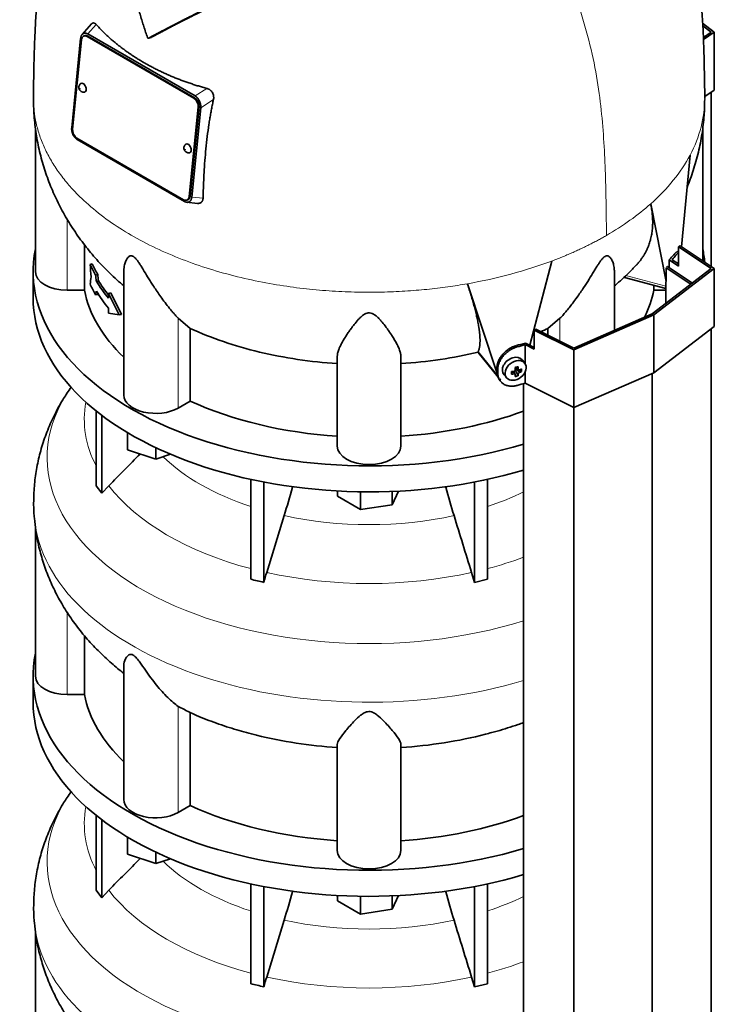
# Model space of a CAD drawing. Header units: millimetres. Extents: x 446 to 1338, y -1671 to 1539.
# Tile 8 of 25: x 1040 to 1335, y -1072 to -654. Entities that reach past the tile are written whole.
import ezdxf

# ---------------------------------------------------------------- set-up
doc = ezdxf.new("R2010")
doc.units = ezdxf.units.MM
for name, color, linetype in [('M5X8_UNI7687', 7, 'Continuous'), ('MID_344-3', 7, 'Continuous'), ('VSI344-454_TERMI', 7, 'Continuous'), ('VSI344-454_TESTA', 7, 'Continuous'), ('VSI344_DIFFUSORE', 7, 'Continuous')]:
    doc.layers.add(name, color=color, linetype=linetype)

# ---------------------------------------------------------------- blocks, each defined once
blk = doc.blocks.new('SE4')
at = {"layer": 'M5X8_UNI7687', "color": 7, "linetype": 'Continuous', "lineweight": 35}
for p, q in [((1254.47, -799.86), (1253.47, -798.51)), ((1245.7, -804.79), (1246.81, -806.05)), ((1248.88, -804.53), (1249.23, -803.34)), ((1250.4, -804.52), (1249.71, -803.26)), ((1250.67, -801.57), (1251.83, -802.58)), ((1251.62, -805.13), (1250.71, -803.16)), ((1250.74, -801.64), (1250.74, -802.52)), ((1253.11, -803.39), (1251.16, -802.63))]:
    blk.add_line(p, q, dxfattribs=at)
at = {"layer": 'M5X8_UNI7687', "color": 4, "linetype": 'Continuous', "lineweight": 9}
for p, q in [((1249.98, -804.37), (1249.4, -803.32)), ((1251.72, -804.31), (1250.71, -803.16)), ((1250.79, -801.54), (1251.72, -802.34)), ((1251.16, -802.63), (1252.17, -803.78))]:
    blk.add_line(p, q, dxfattribs=at)
at = {"layer": 'M5X8_UNI7687', "color": 7, "linetype": 'Continuous', "lineweight": 35}
for centre, major_axis, ratio, start_param, end_param in [((1319.41, -761.21), (1.3, 4.83), 0.345066, 0.560828, 0.777666), ((1249.51, -801.56), (3.89, 3.14), 0.739997, 0, 3.172175), ((1247.83, -801.97), (8.97, 2.29), 0.035701, -1.293098, -1.143406), ((1246.76, -798.36), (3.16, -9.49), 0.408248, 1.007206, 1.121766), ((1249.51, -801.56), (3.89, 3.14), 0.739997, 6.252603, 6.283185), ((1250.6, -798.72), (-1.01, -9.2), 0.152739, -1.021742, -0.87205), ((1246.9, -798.45), (9.99, 0.43), 0.510658, -1.393505, -1.278945), ((1246.9, -798.2), (9.99, -0.48), 0.639648, -1.340934, -1.226375), ((1247.04, -798.29), (2.06, -9.79), 0.279258, 1.046834, 1.161394), ((1247.04, -798.29), (2.06, -9.79), 0.279258, 0.690017, 0.804576), ((1247.83, -796.97), (7.61, -5.28), 0.901051, 5.557555, 5.707247), ((1250.97, -802.81), (0.391, 0.312), 0.744948, 1.56038, 2.087178), ((1251.17, -803.04), (-0.449, 0.845), 0.482969, 0.934611, 1.452812), ((1251.17, -803.04), (-0.837, 0.408), 0.40333, 4.914112, 5.432313), ((1246.76, -798.36), (3.16, -9.49), 0.408248, 0.650389, 0.764948), ((1246.9, -798.45), (9.99, 0.43), 0.510658, -1.036687, -0.922127), ((1246.9, -798.2), (9.99, -0.48), 0.639648, -0.984117, -0.869557), ((1245.05, -800.22), (6.65, -6.44), 0.71261, 0.529363, 0.679055)]:
    blk.add_ellipse(centre, major_axis=major_axis, ratio=ratio, start_param=start_param, end_param=end_param, dxfattribs=at)
blk.add_ellipse((1250.57, -802.87), major_axis=(-3.84, -3.1), ratio=0.739997, dxfattribs=at)
for points in [[(1249.98, -803.21), (1250, -803.21), (1250.03, -803.2), (1250.08, -803.18), (1250.12, -803.17), (1250.16, -803.14), (1250.2, -803.12), (1250.24, -803.09), (1250.28, -803.06), (1250.31, -803.02), (1250.34, -802.98), (1250.37, -802.94), (1250.39, -802.9), (1250.41, -802.86), (1250.42, -802.82), (1250.43, -802.77), (1250.44, -802.73), (1250.44, -802.7), (1250.43, -802.68)], [(1250.43, -804.66), (1250.44, -804.64), (1250.44, -804.62), (1250.43, -804.58), (1250.42, -804.55), (1250.41, -804.52), (1250.39, -804.49), (1250.37, -804.47), (1250.34, -804.44), (1250.31, -804.42), (1250.28, -804.4), (1250.24, -804.39), (1250.2, -804.37), (1250.16, -804.37), (1250.12, -804.36), (1250.08, -804.36), (1250.03, -804.36), (1250, -804.37), (1249.98, -804.37)], [(1251.72, -802.34), (1251.72, -802.35), (1251.73, -802.38), (1251.74, -802.42), (1251.75, -802.46), (1251.76, -802.49), (1251.78, -802.52), (1251.81, -802.55), (1251.84, -802.58), (1251.87, -802.6), (1251.9, -802.62), (1251.94, -802.63), (1251.97, -802.64), (1252.01, -802.65), (1252.05, -802.65), (1252.09, -802.64), (1252.13, -802.64), (1252.16, -802.63), (1252.17, -802.62)], [(1252.17, -803.78), (1252.16, -803.79), (1252.13, -803.8), (1252.09, -803.82), (1252.05, -803.84), (1252.01, -803.87), (1251.97, -803.9), (1251.94, -803.93), (1251.9, -803.96), (1251.87, -804), (1251.84, -804.04), (1251.81, -804.08), (1251.78, -804.12), (1251.76, -804.16), (1251.75, -804.19), (1251.74, -804.23), (1251.73, -804.27), (1251.72, -804.3), (1251.72, -804.31)]]:
    blk.add_open_spline(points, degree=3, dxfattribs=at)
at = {"layer": 'MID_344-3', "color": 7, "linetype": 'Continuous', "lineweight": 35}
for p, q in [((1333.57, -758.86), (1333.57, -684.88)), ((1324.97, -766.33), (1314.42, -759.33)), ((1314.63, -759.1), (1315.07, -758.88)), ((1315.07, -758.88), (1325.58, -765.86)), ((1314.31, -765.26), (1314.31, -774.49)), ((1333.57, -1324.75), (1333.57, -785.19)), ((1308.51, -1343.96), (1308.51, -804.16)), ((1253.97, -808.47), (1253.97, -1348.35)), ((1275.25, -1358.42), (1275.25, -818.63))]:
    blk.add_line(p, q, dxfattribs=at)
at = {"layer": 'VSI344-454_TERMI', "color": 7, "linetype": 'Continuous', "lineweight": 35}
for p, q in [((1329.91, -655.73), (1334.86, -659.53)), ((1333.57, -659.5), (1329.96, -656.74)), ((1330.22, -661.73), (1333.57, -659.5)), ((1334.86, -659.53), (1330.25, -662.59)), ((1334.86, -659.53), (1334.86, -684.02)), ((1334.86, -684.02), (1330.79, -686.72)), ((1319.62, -750.47), (1320.33, -750.06)), ((1333.57, -759.74), (1319.62, -750.47)), ((1319.62, -750.47), (1319.62, -758.64)), ((1320.33, -750.06), (1334.86, -759.71)), ((1315.73, -756.05), (1319.62, -758.64)), ((1315.73, -759.31), (1315.73, -756.05)), ((1316.93, -755.97), (1319.62, -757.76)), ((1308.51, -778.94), (1333.57, -759.74)), ((1334.86, -759.71), (1309.23, -779.35)), ((1334.86, -759.71), (1334.86, -784.21)), ((1309.23, -779.35), (1275.21, -794.15)), ((1275.25, -793.41), (1308.51, -778.94)), ((1309.23, -779.35), (1309.23, -803.85)), ((1334.86, -784.21), (1309.23, -803.85)), ((1258.49, -785.76), (1259.2, -785.35)), ((1275.21, -794.15), (1258.49, -785.76)), ((1258.49, -785.76), (1258.49, -793.93)), ((1259.2, -785.35), (1275.25, -793.41)), ((1254.58, -800.01), (1254.58, -791.96)), ((1254.58, -791.96), (1258.49, -793.93)), ((1254.72, -791.27), (1258.49, -793.16)), ((1275.21, -794.15), (1275.21, -818.65)), ((1242.66, -803.48), (1242.66, -801.84)), ((1243.04, -804.01), (1243.04, -802.38)), ((1254.58, -808.29), (1254.58, -803.57)), ((1309.23, -803.85), (1275.21, -818.65)), ((1243.64, -806.7), (1244.02, -807.24)), ((1275.21, -818.65), (1254.58, -808.29))]:
    blk.add_line(p, q, dxfattribs=at)
at = {"layer": 'VSI344-454_TERMI', "color": 4, "linetype": 'Continuous', "lineweight": 9}
for p, q in [((1318.58, -754.05), (1317.65, -753.84)), ((1250.89, -792.38), (1251.27, -792.92)), ((1242.66, -801.84), (1243.04, -802.38)), ((1243.04, -804.01), (1242.66, -803.48))]:
    blk.add_line(p, q, dxfattribs=at)
at = {"layer": 'VSI344-454_TERMI', "color": 7, "linetype": 'Continuous', "lineweight": 35}
for centre, major_axis, start_param, end_param in [((1188.45, -717.78), (143.5, 0), -0.480069, -0.450192), ((1188.45, -717.78), (144.5, 0), -0.475352, -0.449757), ((1188.45, -717.78), (143.5, 0), -1.120604, -1.090727), ((1188.45, -717.78), (144.5, 0), -1.121039, -1.095444), ((1188.45, -734.11), (144.5, 0), -1.121039, -1.095444)]:
    blk.add_ellipse(centre, major_axis=major_axis, ratio=0.57735, start_param=start_param, end_param=end_param, dxfattribs=at)
for points, knots in [([(1317.65, -753.84), (1317.69, -753.78), (1317.78, -753.68), (1317.9, -753.54), (1318.03, -753.41), (1318.16, -753.28), (1318.28, -753.17), (1318.4, -753.06), (1318.52, -752.96), (1318.64, -752.87), (1318.76, -752.79), (1318.88, -752.71), (1319, -752.65), (1319.19, -752.55), (1319.44, -752.47), (1319.71, -752.44), (1319.87, -752.46), (1319.94, -752.48)], [0, 0, 0, 0, 0.0210181, 0.0419347, 0.0627717, 0.0835515, 0.1042965, 0.1250293, 0.1457726, 0.1665489, 0.1873807, 0.2082903, 0.2292998, 0.2504308, 0.312491, 0.3747066, 0.4161494, 0.4161494, 0.4161494, 0.4161494]), ([(1319.65, -753.04), (1319.62, -753.05), (1319.52, -753.13), (1319.33, -753.27), (1319.08, -753.5), (1318.83, -753.76), (1318.66, -753.95), (1318.58, -754.05)], [0.8203443, 0.8203443, 0.8203443, 0.8203443, 0.8334714, 0.8749845, 0.9164568, 0.9580689, 1, 1, 1, 1]), ([(1242.66, -801.84), (1242.66, -801.76), (1242.66, -801.6), (1242.68, -801.36), (1242.7, -801.11), (1242.73, -800.86), (1242.77, -800.62), (1242.82, -800.37), (1242.88, -800.12), (1242.94, -799.88), (1243.02, -799.63), (1243.1, -799.38), (1243.19, -799.13), (1243.36, -798.71), (1243.63, -798.14), (1244.05, -797.42), (1244.54, -796.72), (1245.09, -796.05), (1245.69, -795.41), (1246.34, -794.82), (1247.03, -794.27), (1247.68, -793.83), (1248.27, -793.48), (1248.78, -793.2), (1249.3, -792.95), (1249.83, -792.73), (1250.36, -792.54), (1250.71, -792.43), (1250.89, -792.38)], [0, 0, 0, 0, 0.020997, 0.041893, 0.062713, 0.083477, 0.104209, 0.124931, 0.145666, 0.166436, 0.187265, 0.208173, 0.229184, 0.250319, 0.312379, 0.374611, 0.437429, 0.499972, 0.562502, 0.625327, 0.687534, 0.749602, 0.791735, 0.833469, 0.874983, 0.916456, 0.958068, 1, 1, 1, 1]), ([(1251.27, -792.92), (1251.18, -792.94), (1251, -792.99), (1250.73, -793.08), (1250.47, -793.17), (1250.2, -793.27), (1249.94, -793.38), (1249.68, -793.49), (1249.42, -793.61), (1249.16, -793.74), (1248.9, -793.87), (1248.65, -794.01), (1248.39, -794.16), (1247.98, -794.42), (1247.41, -794.81), (1246.72, -795.35), (1246.07, -795.95), (1245.46, -796.59), (1244.92, -797.26), (1244.43, -797.96), (1244.01, -798.68), (1243.7, -799.33), (1243.48, -799.91), (1243.32, -800.41), (1243.19, -800.91), (1243.1, -801.4), (1243.05, -801.89), (1243.04, -802.21), (1243.04, -802.38)], [0, 0, 0, 0, 0.021018, 0.041934, 0.062771, 0.08355, 0.104295, 0.125028, 0.145771, 0.166547, 0.187379, 0.208288, 0.229298, 0.250429, 0.312489, 0.374705, 0.437522, 0.500061, 0.562591, 0.625422, 0.687637, 0.749714, 0.79185, 0.833578, 0.875077, 0.916526, 0.958107, 1, 1, 1, 1]), ([(1243.64, -806.7), (1243.51, -806.52), (1243.32, -806.21), (1243.1, -805.74), (1242.94, -805.31), (1242.82, -804.87), (1242.73, -804.42), (1242.67, -803.96), (1242.67, -803.64), (1242.66, -803.48)], [0.6886177, 0.6886177, 0.6886177, 0.6886177, 0.7497141, 0.7918499, 0.8335781, 0.8750765, 0.9165257, 0.958107, 1, 1, 1, 1]), ([(1243.04, -804.01), (1243.04, -804.09), (1243.04, -804.25), (1243.06, -804.49), (1243.08, -804.72), (1243.11, -804.95), (1243.15, -805.18), (1243.2, -805.41), (1243.25, -805.63), (1243.32, -805.84), (1243.4, -806.06), (1243.48, -806.27), (1243.57, -806.47), (1243.74, -806.81), (1244.01, -807.25), (1244.43, -807.77), (1244.92, -808.23), (1245.46, -808.63), (1246.07, -808.97), (1246.72, -809.23), (1247.41, -809.42), (1248.06, -809.53), (1248.65, -809.57), (1249.16, -809.58), (1249.68, -809.55), (1250.2, -809.48), (1250.73, -809.38), (1251.09, -809.29), (1251.27, -809.25)], [0, 0, 0, 0, 0.020996, 0.041893, 0.062713, 0.083477, 0.104209, 0.124931, 0.145666, 0.166436, 0.187264, 0.208173, 0.229184, 0.250319, 0.312379, 0.374611, 0.437429, 0.499972, 0.562503, 0.625328, 0.687536, 0.749604, 0.791737, 0.833471, 0.874985, 0.916457, 0.958069, 1, 1, 1, 1])]:
    blk.add_open_spline(points, degree=3, knots=knots, dxfattribs=at)
at = {"layer": 'VSI344-454_TESTA', "color": 7, "linetype": 'Continuous', "lineweight": 35}
for p, q in [((1070.68, -656.03), (1066.74, -660.5)), ((1066.11, -662.15), (1062.32, -699.99)), ((1066.47, -662.72), (1062.68, -700.56)), ((1067.26, -660.09), (1067.05, -660.21)), ((1067.74, -661.04), (1067.39, -661.19)), ((1114.1, -687.49), (1068.85, -661.36)), ((1069.16, -660.27), (1114.67, -686.54)), ((1114.45, -687.34), (1069.2, -661.21)), ((1094.96, -662.01), (1095.99, -661.74)), ((1116.55, -688.79), (1116.39, -688.46)), ((1112.17, -729.14), (1115.97, -691.3)), ((1112.52, -728.99), (1116.32, -691.14)), ((1117.02, -691.55), (1113.23, -729.39)), ((1046.95, -700.25), (1046.95, -761.06)), ((1329.95, -756.45), (1329.95, -699.85)), ((1062.79, -702.75), (1062.96, -703.1)), ((1064.54, -704.37), (1109.79, -730.5)), ((1064.68, -705), (1110.19, -731.27)), ((1320.88, -750.43), (1324.56, -711.62)), ((1111, -731.59), (1115.66, -732.06)), ((1111.25, -730.67), (1111.6, -730.52)), ((1112.07, -731.46), (1112.29, -731.33)), ((1314.39, -765.13), (1307.87, -732.28)), ((1067.7, -749.57), (1067.7, -768.85)), ((1071.03, -757.74), (1070.1, -757.96)), ((1256.63, -792.23), (1265.92, -756.5)), ((1314.42, -759.33), (1314.42, -765.14)), ((1073.38, -762.22), (1072.45, -762.44)), ((1084.44, -760.76), (1084.44, -813.31)), ((1292.46, -785.92), (1292.46, -760.76)), ((1296.7, -763.46), (1314.31, -768.2)), ((1073.68, -764.84), (1072.76, -765.06)), ((1242.47, -803.37), (1230.13, -766.14)), ((1309.19, -766.83), (1309.19, -768.85)), ((1067.7, -768.85), (1060.45, -768.85)), ((1073.38, -770.65), (1072.45, -770.87)), ((1078.86, -769.99), (1077.93, -770.21)), ((1082.47, -779.39), (1077.93, -770.21)), ((1077.93, -770.21), (1077.93, -772.32)), ((1083.4, -779.17), (1078.86, -769.99)), ((1314.31, -768.85), (1309.19, -768.85)), ((1077.93, -776.53), (1077.93, -778.64)), ((1082.47, -779.39), (1077.93, -778.64)), ((1083.4, -779.17), (1082.47, -779.39)), ((1112.61, -785.08), (1107.48, -780.8)), ((1269.41, -780.8), (1264.28, -785.08)), ((1112.61, -785.08), (1112.61, -815.87)), ((1264.28, -785.08), (1264.28, -787.9)), ((1174.95, -834.96), (1174.95, -796.93)), ((1201.95, -834.96), (1201.95, -796.93)), ((1234.66, -795.15), (1234.69, -794.91)), ((1234.7, -795.22), (1243.2, -805.74)), ((1112.61, -815.87), (1107.48, -818.83))]:
    blk.add_line(p, q, dxfattribs=at)
at = {"layer": 'VSI344-454_TESTA', "color": 4, "linetype": 'Continuous', "lineweight": 9}
for p, q in [((1069.16, -660.27), (1072.7, -656.25)), ((1069.2, -661.21), (1068.85, -661.36)), ((1119.66, -683.36), (1114.67, -686.54)), ((1114.1, -687.49), (1114.45, -687.34)), ((1122.44, -688.09), (1117.02, -691.55)), ((1116.32, -691.14), (1115.97, -691.3)), ((1112.17, -729.14), (1112.52, -728.99)), ((1113.23, -729.39), (1118.02, -729.86)), ((1060.45, -768.85), (1060.45, -738.82)), ((1297.35, -762.59), (1314.31, -767.16)), ((1107.48, -818.83), (1107.48, -780.8)), ((1269.41, -790.48), (1269.41, -780.8)), ((1234.69, -794.9), (1243.12, -805.34))]:
    blk.add_line(p, q, dxfattribs=at)
at = {"layer": 'VSI344-454_TESTA', "color": 7, "linetype": 'Continuous', "lineweight": 35}
for centre, major_axis, ratio, start_param, end_param in [((1068.59, -663.94), (1.2, -2.75), 0.643408, 2.425216, 3.996013), ((1068.94, -663.79), (1.2, -2.75), 0.643408, 2.425216, 3.141593), ((1067.05, -683.07), (-0.8, 1.83), 0.643408, 0, 0.21978), ((1067.05, -683.07), (-0.8, 1.83), 0.643408, 2.920391, 6.283185), ((1113.84, -690.07), (1.2, -2.75), 0.643408, 0.85442, 2.425216), ((1114.2, -689.92), (-1.2, 2.75), 0.643408, 3.996013, 5.566809), ((1064.8, -701.79), (-1.2, 2.75), 0.643408, 0.85442, 2.425216), ((1111.59, -708.79), (-0.8, 1.83), 0.643408, 0, 0.21978), ((1111.59, -708.79), (-0.8, 1.83), 0.643408, 2.920391, 6.283185), ((1110.05, -727.92), (-1.2, 2.75), 0.643408, 2.425216, 3.996013), ((1110.4, -727.76), (-1.2, 2.75), 0.643408, 3.141593, 3.996013), ((1188.45, -739.7), (-122.5, 0), 0.57735, 0.261186, 0.327396), ((1188.45, -739.7), (-121.5, 0), 0.57735, 0.260097, 0.326857), ((1060.45, -761.06), (13.5, 0), 0.57735, 3.141593, 4.712389), ((1188.45, -748.13), (-122.5, 0), 0.57735, 0.261186, 0.327396), ((1188.45, -741.8), (-122.5, 0), 0.57735, 0.335083, 0.446047), ((1188.45, -741.8), (-121.5, 0), 0.57735, 0.334608, 0.428513), ((1188.45, -761.06), (-121.5, 0), 0.57735, 0.111341, 0.543224), ((1188.45, -746.02), (-122.5, 0), 0.57735, 0.335083, 0.446047), ((1188.45, -761.06), (121.5, 0), 0.57735, 6.004526, 6.171844), ((1097.94, -813.31), (13.5, 0), 0.57735, 3.141593, 5.497787), ((1188.45, -761.06), (-121.5, 0), 0.57735, 0.896739, 1.459455), ((1188.45, -761.06), (121.5, 0), 0.57735, 4.82373, 5.281941), ((1188.45, -834.96), (13.5, 0), 0.57735, 3.141593, 6.283185)]:
    blk.add_ellipse(centre, major_axis=major_axis, ratio=ratio, start_param=start_param, end_param=end_param, dxfattribs=at)
at = {"layer": 'VSI344-454_TESTA', "color": 4, "linetype": 'Continuous', "lineweight": 9}
for centre in [(1065.99, -683.53), (1110.54, -709.25)]:
    blk.add_ellipse(centre, major_axis=(-0.0254, 0.0582), ratio=0.643408, dxfattribs=at)
for start_param, end_param in [(5.707705, 5.986003), (5.009578, 5.287871)]:
    blk.add_ellipse((1188.45, -687.55), major_axis=(142.36, 0), ratio=0.57735, start_param=start_param, end_param=end_param, dxfattribs=at)
at = {"layer": 'VSI344-454_TESTA', "color": 7, "linetype": 'Continuous', "lineweight": 35}
for points, degree, knots in [([(1064.61, -582.28), (1064.45, -582.58), (1063.23, -584.96), (1061.02, -589.55), (1058.25, -596.12), (1055.83, -602.84), (1053.8, -609.57), (1052.12, -616.26), (1050.67, -623.17), (1049.43, -630.46), (1048.42, -638.08), (1047.64, -645.84), (1047.05, -653.72), (1046.66, -661.27), (1046.42, -668.24), (1046.28, -674.5), (1046.19, -679.34), (1046.1, -683.92), (1046.1, -686.24), (1046.09, -687.56)], 3, [0.2690895, 0.2690895, 0.2690895, 0.2690895, 0.275727, 0.3208336, 0.3671459, 0.4126293, 0.4584486, 0.502131, 0.5456597, 0.5958362, 0.6471687, 0.6988904, 0.7538644, 0.8115405, 0.8580761, 0.9025954, 0.9494262, 0.975664, 1, 1, 1, 1]), ([(1330.79, -687.58), (1330.79, -686.57), (1330.79, -684.38), (1330.73, -680.78), (1330.66, -677.18), (1330.57, -672.65), (1330.44, -666.99), (1330.17, -659.73), (1329.74, -652.15), (1329.09, -643.98), (1328.23, -636.08), (1327.08, -628.03), (1325.72, -620.61), (1324.12, -613.52), (1322.28, -606.74), (1320.04, -599.83), (1317.37, -592.99), (1314.75, -587.17), (1313.02, -583.71), (1312.32, -582.35)], 3, [0, 0, 0, 0, 0.0184492, 0.0473736, 0.0746862, 0.1044637, 0.1514113, 0.1991886, 0.2581517, 0.31113, 0.3685462, 0.4181961, 0.4723501, 0.5159329, 0.5590908, 0.6074193, 0.6553315, 0.7003736, 0.7299417, 0.7299417, 0.7299417, 0.7299417]), ([(1094.45, -661.72), (1094.32, -661.35), (1094.06, -660.59), (1093.68, -659.44), (1093.3, -658.29), (1092.92, -657.14), (1092.55, -655.98), (1092.19, -654.81), (1091.83, -653.63), (1091.47, -652.45), (1091.12, -651.26), (1090.78, -650.07), (1090.44, -648.86), (1090.11, -647.65), (1089.78, -646.44), (1089.45, -645.22), (1089.14, -643.99), (1088.69, -642.22), (1088.12, -639.89), (1087.43, -636.95), (1086.75, -633.89), (1086.07, -630.72), (1085.4, -627.43), (1084.96, -625.2), (1084.74, -624.07)], 3, [0, 0, 0, 0, 0.030328, 0.060804, 0.091429, 0.122206, 0.153136, 0.184222, 0.215465, 0.246867, 0.278431, 0.310158, 0.342051, 0.374109, 0.406337, 0.438735, 0.471305, 0.504049, 0.578996, 0.657008, 0.738102, 0.822291, 0.909586, 1, 1, 1, 1]), ([(1124.69, -646.83), (1120.52, -648.89), (1116.96, -650.66), (1112.92, -652.68), (1109.38, -654.48), (1107.46, -655.46), (1105.65, -656.38), (1103.76, -657.36), (1101.95, -658.31), (1098.3, -660.21), (1094.96, -662.01)], 2, [0, 0, 0, 0.25, 0.25, 0.5, 0.5, 0.625, 0.625, 0.75, 0.75, 1, 1, 1]), ([(1095.99, -661.74), (1099.32, -659.94), (1102.97, -658.04), (1104.77, -657.1), (1106.66, -656.12), (1108.43, -655.21), (1110.32, -654.25), (1113.88, -652.44), (1117.94, -650.42), (1121.55, -648.62), (1125.75, -646.55)], 2, [0, 0, 0, 0.25, 0.25, 0.375, 0.375, 0.5, 0.5, 0.75, 0.75, 1, 1, 1]), ([(1070.68, -656.03), (1070.69, -656.02), (1070.81, -655.89), (1071.05, -655.69), (1071.37, -655.6), (1071.63, -655.6), (1071.84, -655.64), (1072.05, -655.72), (1072.27, -655.85), (1072.49, -656.02), (1072.63, -656.17), (1072.7, -656.25)], 3, [0.3819069, 0.3819069, 0.3819069, 0.3819069, 0.392179, 0.5097344, 0.6234902, 0.6817649, 0.7404104, 0.8020867, 0.8651418, 0.9320617, 1, 1, 1, 1]), ([(1072.7, -656.25), (1072.88, -656.45), (1073.24, -656.84), (1073.8, -657.44), (1074.36, -658.02), (1074.93, -658.61), (1075.5, -659.19), (1076.09, -659.76), (1076.68, -660.33), (1077.28, -660.89), (1077.88, -661.45), (1078.5, -662.01), (1079.12, -662.56), (1079.75, -663.1), (1080.39, -663.64), (1081.03, -664.17), (1081.68, -664.7), (1082.34, -665.23), (1083.01, -665.75), (1083.68, -666.26), (1084.36, -666.77), (1085.05, -667.27), (1085.74, -667.77), (1086.44, -668.26), (1087.15, -668.75), (1087.86, -669.23), (1088.58, -669.71), (1089.31, -670.18), (1090.04, -670.64), (1090.78, -671.1), (1091.53, -671.56), (1092.28, -672.01), (1093.28, -672.59), (1094.53, -673.3), (1096.05, -674.12), (1097.59, -674.92), (1099.15, -675.7), (1100.74, -676.46), (1102.35, -677.2), (1103.99, -677.92), (1105.64, -678.62), (1107.32, -679.29), (1109.03, -679.94), (1110.75, -680.57), (1112.49, -681.17), (1114.25, -681.76), (1116.04, -682.32), (1117.84, -682.85), (1119.05, -683.19), (1119.66, -683.36)], 3, [0, 0, 0, 0, 0.016211, 0.032418, 0.048618, 0.064813, 0.081003, 0.097187, 0.113366, 0.129539, 0.145707, 0.161869, 0.178026, 0.194178, 0.210323, 0.226464, 0.242598, 0.258728, 0.274851, 0.29097, 0.307082, 0.323189, 0.339291, 0.355387, 0.371478, 0.387563, 0.403642, 0.419716, 0.435784, 0.451847, 0.467904, 0.483956, 0.500002, 0.531096, 0.562211, 0.593346, 0.624503, 0.65568, 0.686878, 0.718097, 0.749337, 0.780598, 0.811879, 0.843181, 0.874504, 0.905847, 0.937211, 0.968595, 1, 1, 1, 1]), ([(1094.45, -661.72), (1094.46, -661.74), (1094.48, -661.78), (1094.51, -661.84), (1094.55, -661.9), (1094.6, -661.96), (1094.67, -662.01), (1094.74, -662.04), (1094.82, -662.05), (1094.89, -662.04), (1094.94, -662.02), (1094.96, -662.01)], 3, [0, 0, 0, 0, 0.083882, 0.167351, 0.251899, 0.376428, 0.501233, 0.625666, 0.750014, 0.87532, 1, 1, 1, 1]), ([(1066.02, -681.4), (1066, -681.41), (1065.8, -681.54), (1065.56, -681.96), (1065.35, -682.54), (1065.34, -683.17), (1065.53, -683.84), (1065.92, -684.39), (1066.25, -684.61), (1066.39, -684.7)], 3, [0, 0, 0, 0, 0.016071, 0.188666, 0.346757, 0.501927, 0.66984, 0.88022, 1, 1, 1, 1]), ([(1119.66, -683.36), (1119.72, -683.38), (1119.85, -683.41), (1120.03, -683.48), (1120.21, -683.55), (1120.44, -683.66), (1120.71, -683.82), (1121.02, -684.03), (1121.3, -684.27), (1121.63, -684.61), (1121.99, -685.1), (1122.31, -685.78), (1122.47, -686.39), (1122.53, -686.9), (1122.54, -687.3), (1122.52, -687.7), (1122.47, -687.96), (1122.44, -688.09)], 3, [0, 0, 0, 0, 0.03415, 0.067958, 0.101516, 0.134917, 0.197958, 0.259657, 0.318285, 0.37658, 0.490339, 0.607904, 0.728718, 0.794673, 0.861368, 0.929571, 1, 1, 1, 1]), ([(1046.17, -687.61), (1046.15, -689.2), (1046.14, -692.96), (1046.77, -699.71), (1048, -707.29), (1049.85, -714.79), (1052.25, -722.1), (1055.21, -729.22), (1058.7, -736.1), (1062.71, -742.75), (1067.22, -749.13), (1072.22, -755.24), (1077.73, -761.07), (1081.88, -764.88), (1084.19, -766.87), (1084.42, -767.07)], 3, [0, 0, 0, 0, 0.0425785, 0.1190102, 0.1951043, 0.271006, 0.3468669, 0.4228479, 0.4991214, 0.5758726, 0.6532997, 0.7316107, 0.8110163, 0.8917161, 0.9006321, 0.9006321, 0.9006321, 0.9006321]), ([(1122.44, -688.09), (1122.37, -688.43), (1122.22, -689.1), (1122.01, -690.11), (1121.8, -691.14), (1121.6, -692.17), (1121.41, -693.22), (1121.22, -694.28), (1121.03, -695.34), (1120.85, -696.42), (1120.68, -697.51), (1120.3, -699.93), (1119.78, -703.75), (1119.22, -708.86), (1118.78, -714.03), (1118.5, -718.3), (1118.31, -721.77), (1118.2, -724.41), (1118.1, -727.12), (1118.05, -728.94), (1118.02, -729.86)], 3, [0, 0, 0, 0, 0.02336, 0.047015, 0.070963, 0.095203, 0.119731, 0.144544, 0.169639, 0.195013, 0.220662, 0.246585, 0.366346, 0.49242, 0.612327, 0.739264, 0.80163, 0.865878, 0.932007, 1, 1, 1, 1]), ([(1323.29, -725.29), (1324.25, -722.95), (1326.05, -718.04), (1328.2, -710.44), (1329.73, -702.65), (1330.63, -694.99), (1330.73, -690.44), (1330.77, -688)], 3, [0.3308212, 0.3308212, 0.3308212, 0.3308212, 0.4627195, 0.6023191, 0.7402948, 0.8768989, 0.9938876, 0.9938876, 0.9938876, 0.9938876]), ([(1110.56, -707.12), (1110.55, -707.13), (1110.35, -707.26), (1110.1, -707.68), (1109.9, -708.26), (1109.89, -708.89), (1110.07, -709.56), (1110.47, -710.11), (1110.8, -710.33), (1110.94, -710.42)], 3, [0, 0, 0, 0, 0.016071, 0.188666, 0.346757, 0.501927, 0.66984, 0.88022, 1, 1, 1, 1]), ([(1118.02, -729.86), (1118.02, -729.92), (1118.02, -730.04), (1118, -730.21), (1117.97, -730.37), (1117.93, -730.58), (1117.85, -730.83), (1117.72, -731.09), (1117.57, -731.33), (1117.33, -731.6), (1116.96, -731.87), (1116.42, -732.05), (1115.97, -732.08), (1115.71, -732.06), (1115.66, -732.06)], 3, [0, 0, 0, 0, 0.0335571, 0.0667874, 0.0997731, 0.1325985, 0.1958636, 0.2580457, 0.3183352, 0.3781439, 0.4957181, 0.6141111, 0.7362695, 0.7635613, 0.7635613, 0.7635613, 0.7635613]), ([(1301.78, -758.26), (1301.85, -758.19), (1302.02, -758.01), (1302.29, -757.71), (1302.6, -757.35), (1302.91, -756.99), (1303.2, -756.63), (1303.49, -756.26), (1303.77, -755.89), (1304.04, -755.51), (1304.31, -755.13), (1304.57, -754.74), (1304.82, -754.35), (1305.06, -753.96), (1305.29, -753.56), (1305.52, -753.16), (1305.74, -752.75), (1305.95, -752.34), (1306.15, -751.93), (1306.35, -751.51), (1306.54, -751.09), (1306.72, -750.66), (1306.89, -750.23), (1307.13, -749.6), (1307.42, -748.77), (1307.73, -747.72), (1308, -746.66), (1308.22, -745.6), (1308.41, -744.52), (1308.55, -743.43), (1308.65, -742.34), (1308.71, -741.23), (1308.73, -740.13), (1308.72, -739.01), (1308.66, -737.9), (1308.57, -736.78), (1308.45, -735.66), (1308.29, -734.53), (1308.1, -733.41), (1307.95, -732.66), (1307.87, -732.28)], 3, [0.1920713, 0.1920713, 0.1920713, 0.1920713, 0.2005107, 0.2147742, 0.2290298, 0.2432778, 0.2575181, 0.2717506, 0.2859755, 0.3001927, 0.3144023, 0.3286042, 0.3427985, 0.3569852, 0.3711642, 0.3853356, 0.3994995, 0.4136557, 0.4278043, 0.4419454, 0.4560788, 0.4702047, 0.484323, 0.4984337, 0.5315552, 0.5644411, 0.5970912, 0.6295054, 0.6616835, 0.6936252, 0.7253304, 0.756799, 0.7880306, 0.8190252, 0.8497823, 0.8803019, 0.9105837, 0.9406275, 0.970433, 1, 1, 1, 1]), ([(1107.48, -780.8), (1107.27, -780.56), (1106.83, -780.09), (1106.12, -779.3), (1105.31, -778.36), (1104.37, -777.25), (1103.06, -775.63), (1101.48, -773.6), (1099.75, -771.21), (1098.21, -768.97), (1096.84, -766.9), (1095.64, -765.01), (1094.26, -762.78), (1093, -760.7), (1091.81, -758.77), (1090.99, -757.49), (1090.2, -756.34), (1089.4, -755.35), (1088.56, -754.57), (1087.74, -754.23), (1087.1, -754.31), (1086.57, -754.62), (1086.1, -755.09), (1085.51, -755.94), (1085.05, -757), (1084.7, -758.23), (1084.51, -759.32), (1084.44, -760.18), (1084.44, -760.66), (1084.44, -760.76)], 3, [0, 0, 0, 0, 0.020247, 0.0413012, 0.0631676, 0.0911499, 0.1206822, 0.1725651, 0.2189806, 0.2600001, 0.2962057, 0.3283254, 0.3570821, 0.4069553, 0.4285992, 0.4484587, 0.4665056, 0.4826091, 0.4971306, 0.5113122, 0.5266668, 0.543344, 0.562023, 0.5826937, 0.6304427, 0.6595254, 0.6923195, 0.7261108, 0.734395, 0.734395, 0.734395, 0.734395]), ([(1292.46, -760.76), (1292.46, -760.6), (1292.44, -759.74), (1292.24, -758.29), (1291.68, -756.53), (1290.99, -755.28), (1290.33, -754.61), (1289.77, -754.32), (1289.24, -754.23), (1288.51, -754.47), (1287.72, -755.12), (1286.96, -756), (1286.18, -757.08), (1285.4, -758.26), (1284.57, -759.6), (1283.35, -761.61), (1281.63, -764.43), (1279.77, -767.35), (1278.06, -769.89), (1276.52, -772.07), (1274.91, -774.26), (1273.3, -776.3), (1271.86, -778.04), (1270.56, -779.54), (1269.79, -780.39), (1269.41, -780.8)], 3, [0.2656377, 0.2656377, 0.2656377, 0.2656377, 0.2789295, 0.3409942, 0.392778, 0.4359518, 0.4604978, 0.4716154, 0.4871189, 0.5000341, 0.5129562, 0.5284792, 0.5444389, 0.5641957, 0.583938, 0.6074587, 0.6593255, 0.7214848, 0.7571561, 0.7963778, 0.8446458, 0.8874257, 0.9275339, 0.9650516, 1, 1, 1, 1]), ([(1292.5, -767.06), (1293.08, -766.55), (1295.73, -764.24), (1298.91, -761.29), (1301.15, -758.89), (1301.75, -758.25)], 3, [0.4411303, 0.4411303, 0.4411303, 0.4411303, 0.5413444, 0.8942785, 1, 1, 1, 1]), ([(1234.69, -794.9), (1234.72, -794.85), (1234.78, -794.73), (1234.85, -794.55), (1234.92, -794.36), (1234.99, -794.17), (1235.06, -793.96), (1235.12, -793.75), (1235.17, -793.53), (1235.22, -793.3), (1235.27, -793.07), (1235.31, -792.83), (1235.35, -792.58), (1235.38, -792.32), (1235.41, -792.06), (1235.43, -791.79), (1235.45, -791.51), (1235.47, -791.22), (1235.48, -790.93), (1235.49, -790.63), (1235.49, -790.32), (1235.49, -790.01), (1235.49, -789.69), (1235.48, -789.36), (1235.46, -789.02), (1235.44, -788.68), (1235.42, -788.34), (1235.4, -787.98), (1235.36, -787.62), (1235.33, -787.25), (1235.29, -786.88), (1235.25, -786.5), (1235.2, -786.11), (1235.15, -785.72), (1235.09, -785.32), (1235.03, -784.91), (1234.94, -784.31), (1234.81, -783.51), (1234.62, -782.49), (1234.41, -781.45), (1234.19, -780.38), (1233.94, -779.29), (1233.67, -778.17), (1233.39, -777.04), (1233.09, -775.89), (1232.77, -774.72), (1232.44, -773.53), (1232.09, -772.33), (1231.73, -771.12), (1231.35, -769.89), (1230.96, -768.65), (1230.55, -767.4), (1230.27, -766.56), (1230.13, -766.14)], 3, [0, 0, 0, 0, 0.014374, 0.02874, 0.043097, 0.057447, 0.071789, 0.086123, 0.100449, 0.114767, 0.129077, 0.143379, 0.157674, 0.171961, 0.186239, 0.200511, 0.214774, 0.22903, 0.243278, 0.257518, 0.27175, 0.285975, 0.300193, 0.314402, 0.328604, 0.342798, 0.356985, 0.371164, 0.385335, 0.399499, 0.413655, 0.427804, 0.441945, 0.456079, 0.470204, 0.484323, 0.498433, 0.531555, 0.564441, 0.597091, 0.629505, 0.661683, 0.693625, 0.72533, 0.756799, 0.78803, 0.819025, 0.849782, 0.880302, 0.910583, 0.940627, 0.970433, 1, 1, 1, 1]), ([(1201.95, -796.93), (1201.94, -796.75), (1201.93, -796.38), (1201.83, -795.78), (1201.67, -795.08), (1201.4, -794.26), (1200.92, -793.07), (1200.2, -791.58), (1199.21, -789.84), (1198.2, -788.22), (1197.2, -786.72), (1196.24, -785.34), (1195.05, -783.73), (1193.86, -782.23), (1192.63, -780.88), (1191.73, -780.01), (1190.81, -779.28), (1189.82, -778.71), (1188.69, -778.4), (1187.51, -778.54), (1186.49, -779.01), (1185.57, -779.67), (1184.68, -780.47), (1183.44, -781.75), (1182.25, -783.21), (1181.03, -784.82), (1180.05, -786.19), (1179.11, -787.57), (1177.96, -789.37), (1176.93, -791.14), (1176.08, -792.82), (1175.49, -794.23), (1175.04, -795.62), (1174.98, -796.51), (1174.95, -796.93)], 3, [0, 0, 0, 0, 0.020247, 0.041301, 0.063168, 0.09115, 0.120682, 0.172565, 0.218981, 0.26, 0.296206, 0.328325, 0.357082, 0.406955, 0.428599, 0.448459, 0.466506, 0.482609, 0.497131, 0.511312, 0.526667, 0.543344, 0.562023, 0.582694, 0.630443, 0.659525, 0.692319, 0.726111, 0.759233, 0.82594, 0.865768, 0.902245, 0.953307, 1, 1, 1, 1]), ([(1112.61, -785.08), (1117.06, -787.13), (1121.76, -789.01), (1131.58, -792.35), (1136.69, -793.82), (1147.21, -796.34), (1152.63, -797.39), (1163.67, -799.03), (1169.28, -799.62), (1174.95, -799.99)], 3, [0, 0, 0, 0, 0.25, 0.25, 0.5, 0.5, 0.75, 0.75, 1, 1, 1, 1]), ([(1234.66, -795.15), (1229.44, -796.39), (1224.07, -797.42), (1213.13, -799.04), (1207.56, -799.63), (1201.95, -799.99)], 3, [0, 0, 0, 0, 0.5, 0.5, 1, 1, 1, 1]), ([(1243.83, -806.49), (1243.95, -806.61), (1244.09, -806.72), (1244.24, -806.83), (1244.25, -806.84)], 3, [0.2750912, 0.2750912, 0.2750912, 0.2750912, 0.3754186, 0.3850978, 0.3850978, 0.3850978, 0.3850978])]:
    blk.add_open_spline(points, degree=degree, knots=knots, dxfattribs=at)
at = {"layer": 'VSI344-454_TESTA', "color": 4, "linetype": 'Continuous', "lineweight": 9}
for points, knots in [([(1269.95, -623.22), (1270.98, -627.79), (1273.78, -637.44), (1278.91, -652.78), (1283.29, -668.66), (1285.94, -683.68), (1287.51, -697.77), (1288.39, -711.32), (1288.86, -724.56), (1289.01, -735.89), (1289.11, -742.93), (1289.11, -745.66)], [0, 0, 0, 0, 0.117079, 0.240569, 0.360617, 0.476421, 0.590288, 0.703407, 0.816259, 0.929029, 1, 1, 1, 1]), ([(1330.8, -687.58), (1330.8, -691.64), (1330.27, -695.7), (1328.19, -703.74), (1326.62, -707.72), (1324.56, -711.62)], [0.5006853, 0.5006853, 0.5006853, 0.5006853, 0.75, 0.75, 1, 1, 1, 1])]:
    blk.add_open_spline(points, degree=3, knots=knots, dxfattribs=at)
at = {"layer": 'VSI344-454_TESTA', "color": 7, "linetype": 'Continuous', "lineweight": 35}
for points, degree in [([(1067.05, -660.21), (1066.25, -660.78), (1066.11, -662.15)], 2), ([(1069.16, -660.27), (1068.09, -659.65), (1067.26, -660.09)], 2), ([(1066.39, -684.7), (1066.83, -684.94), (1067.22, -685.02), (1067.56, -684.94)], 3), ([(1116.39, -688.46), (1115.74, -687.16), (1114.67, -686.54)], 2), ([(1117.02, -691.55), (1117.16, -690.18), (1116.55, -688.79)], 2), ([(1062.32, -699.99), (1062.18, -701.36), (1062.79, -702.75)], 2), ([(1062.96, -703.11), (1063.62, -704.38), (1064.68, -705)], 2), ([(1110.94, -710.42), (1111.37, -710.65), (1111.76, -710.73), (1112.11, -710.66)], 3), ([(1112.29, -731.33), (1113.1, -730.76), (1113.23, -729.39)], 2), ([(1110.19, -731.27), (1111.25, -731.88), (1112.07, -731.46)], 2), ([(1070.6, -763.23), (1070.43, -761.47), (1070.26, -759.72), (1070.1, -757.96)], 3), ([(1070.6, -763.23), (1070.43, -764.29), (1070.26, -765.34), (1070.1, -766.39)], 3), ([(1072.76, -765.06), (1072.66, -764.19), (1072.55, -763.31), (1072.45, -762.44)], 3), ([(1073.68, -764.84), (1073.58, -763.97), (1073.48, -763.09), (1073.38, -762.22)], 3), ([(1072.76, -769.28), (1072.66, -769.81), (1072.55, -770.34), (1072.45, -770.87)], 3), ([(1073.45, -770.25), (1073.43, -770.39), (1073.4, -770.52), (1073.38, -770.65)], 3), ([(1258.57, -787.56), (1258.33, -787.66), (1258.09, -787.75), (1257.86, -787.85)], 3), ([(1264.28, -785.08), (1263.29, -785.54), (1262.3, -785.98), (1261.29, -786.42)], 3)]:
    blk.add_open_spline(points, degree=degree, dxfattribs=at)
at = {"layer": 'VSI344-454_TESTA', "color": 4, "linetype": 'Continuous', "lineweight": 9}
for points, weights in [([(1046.09, -687.56), (1046.11, -753.4), (1139.41, -782.18), (1230.13, -766.14)], [0.668603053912, 0.547052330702, 0.657517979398, 1]), ([(1265.92, -756.5), (1274.29, -753.36), (1282.05, -749.74), (1289.11, -745.66)], [1, 0.996331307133, 0.996331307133, 1])]:
    blk.add_rational_spline(points, weights, degree=3, dxfattribs=at)
blk.add_open_spline([(1307.87, -732.28), (1302.45, -737.1), (1296.15, -741.6), (1289.11, -745.66)], degree=3, dxfattribs=at)
at = {"layer": 'VSI344_DIFFUSORE', "color": 7, "linetype": 'Continuous', "lineweight": 35}
for p, q in [((1045.95, -761.06), (1045.95, -772.08)), ((1072.74, -851.74), (1072.74, -820.1)), ((1075.03, -854.94), (1075.03, -821.89)), ((1085.94, -836.5), (1085.94, -829.23)), ((1097.94, -840.5), (1085.94, -836.5)), ((1097.94, -840.5), (1097.94, -835.63)), ((1104.17, -838.42), (1097.94, -840.5)), ((1138.22, -891.42), (1138.22, -849.07)), ((1143.76, -892.74), (1143.76, -850.21)), ((1233.13, -892.74), (1233.13, -850.21)), ((1238.67, -891.42), (1238.67, -849.07)), ((1072.74, -851.74), (1075.03, -854.94)), ((1075.03, -854.94), (1078.03, -851.76)), ((1175.06, -856.22), (1175.06, -853.99)), ((1184.86, -861.87), (1184.86, -854.33)), ((1200.92, -854.04), (1198.24, -859.8)), ((1198.24, -859.8), (1198.24, -854.16)), ((1184.86, -861.87), (1175.06, -856.22)), ((1198.24, -859.8), (1184.86, -861.87)), ((1152.43, -864.44), (1145.01, -888.56)), ((1046.95, -869.3), (1046.95, -932.52)), ((1231.89, -888.56), (1233.13, -892.74)), ((1233.13, -892.74), (1238.67, -891.42)), ((1067.7, -940.32), (1067.7, -915.3)), ((1084.44, -928.03), (1084.44, -984.78)), ((1045.95, -932.52), (1045.95, -943.55)), ((1067.7, -940.32), (1060.45, -940.32)), ((1110.46, -946.77), (1107.48, -945.3)), ((1112.61, -987.33), (1112.61, -947.83)), ((1174.95, -1006.42), (1174.95, -961.43)), ((1201.95, -1006.42), (1201.95, -961.43)), ((1112.61, -987.33), (1107.48, -990.29)), ((1072.74, -1023.2), (1072.74, -991.57)), ((1075.03, -1026.4), (1075.03, -993.36)), ((1085.94, -1007.97), (1085.94, -1000.69)), ((1097.94, -1011.97), (1085.94, -1007.97)), ((1097.94, -1011.97), (1097.94, -1007.09)), ((1104.17, -1009.89), (1097.94, -1011.97)), ((1138.22, -1062.88), (1138.22, -1020.54)), ((1143.76, -1064.21), (1143.76, -1021.67)), ((1233.13, -1064.21), (1233.13, -1021.67)), ((1238.67, -1062.88), (1238.67, -1020.54)), ((1072.74, -1023.2), (1075.03, -1026.4)), ((1075.03, -1026.4), (1078.03, -1023.23)), ((1175.06, -1027.68), (1175.06, -1025.45)), ((1184.86, -1033.34), (1184.86, -1025.79)), ((1200.92, -1025.5), (1198.24, -1031.27)), ((1198.24, -1031.27), (1198.24, -1025.62)), ((1184.86, -1033.34), (1175.06, -1027.68)), ((1198.24, -1031.27), (1184.86, -1033.34)), ((1152.43, -1035.91), (1145.01, -1060.02)), ((1046.95, -1040.77), (1046.95, -1103.99)), ((1231.89, -1060.02), (1233.13, -1064.21)), ((1233.13, -1064.21), (1238.67, -1062.88))]:
    blk.add_line(p, q, dxfattribs=at)
at = {"layer": 'VSI344_DIFFUSORE', "color": 4, "linetype": 'Continuous', "lineweight": 9}
for p, q in [((1060.45, -940.32), (1060.45, -905.48)), ((1107.48, -990.29), (1107.48, -945.3))]:
    blk.add_line(p, q, dxfattribs=at)
at = {"layer": 'VSI344_DIFFUSORE', "color": 7, "linetype": 'Continuous', "lineweight": 35}
for centre, major_axis, start_param, end_param in [((1188.45, -761.06), (142.5, 0), 3.023053, 5.190143), ((1188.45, -761.06), (142.5, 0), 0.049395, 0.118539), ((1188.45, -772.08), (142.5, 0), 3.141593, 5.190143), ((1188.45, -932.52), (142.5, 0), 3.023053, 5.190143), ((1060.45, -932.52), (13.5, 0), 3.141604, 4.712389), ((1188.45, -932.52), (-121.5, 0), 0.111341, 0.543224), ((1188.45, -943.55), (142.5, 0), 3.141593, 5.190143), ((1188.45, -893.03), (-121.5, 0), 1.167179, 1.459455), ((1188.45, -893.03), (121.5, 0), 4.82373, 5.131179), ((1097.94, -984.78), (13.5, 0), 3.141581, 5.497787), ((1188.45, -932.52), (-121.5, 0), 0.896739, 1.459455), ((1188.45, -932.52), (121.5, 0), 4.82373, 5.281941), ((1188.45, -1006.42), (13.5, 0), 3.141593, 6.283185)]:
    blk.add_ellipse(centre, major_axis=major_axis, ratio=0.57735, start_param=start_param, end_param=end_param, dxfattribs=at)
at = {"layer": 'VSI344_DIFFUSORE', "color": 4, "linetype": 'Continuous', "lineweight": 9}
for centre, major_axis, start_param, end_param in [((1188.45, -839.81), (136.58, 0), 2.76226, 5.212737), ((1188.45, -823.48), (120.79, 0), 3.038624, 3.432735), ((1188.45, -809.72), (-101.4, 0), 0.532702, 1.052595), ((1188.45, -823.48), (-120.79, 0), 0.417538, 1.141984), ((1188.45, -809.72), (101.4, 0), -1.052595, -0.868255), ((1188.45, -861.48), (-142.13, 0), 0.049478, 2.049895), ((1188.45, -809.72), (-101.4, 0), 1.207688, 1.933905), ((1188.45, -823.48), (120.79, 0), -1.141984, -0.997489), ((1188.45, -823.48), (-120.79, 0), 1.202936, 1.938657), ((1188.45, -1011.27), (136.58, 0), 2.76226, 5.212737), ((1188.45, -994.95), (120.79, 0), 3.038624, 3.432735), ((1188.45, -981.18), (-101.4, 0), 0.532702, 1.052595), ((1188.45, -994.95), (-120.79, 0), 0.417538, 1.141984), ((1188.45, -981.18), (101.4, 0), -1.052595, -0.868255), ((1188.45, -1032.95), (-142.13, 0), 0.049478, 2.049895), ((1188.45, -981.18), (-101.4, 0), 1.207688, 1.933905), ((1188.45, -994.95), (120.79, 0), -1.141984, -0.997489), ((1188.45, -994.95), (-120.79, 0), 1.202936, 1.938657)]:
    blk.add_ellipse(centre, major_axis=major_axis, ratio=0.57735, start_param=start_param, end_param=end_param, dxfattribs=at)
at = {"layer": 'VSI344_DIFFUSORE', "color": 7, "linetype": 'Continuous', "lineweight": 35}
for points, knots in [([(1061.67, -810.6), (1060.48, -812.32), (1058.13, -815.76), (1054.74, -822.05), (1051.71, -828.92), (1049.33, -835.96), (1047.62, -843.04), (1046.53, -850.18), (1046.13, -857.24), (1046.17, -862.55), (1046.48, -865.13), (1046.54, -865.58)], [0, 0, 0, 0, 0.098138, 0.230711, 0.360417, 0.487598, 0.612644, 0.735964, 0.857972, 0.979079, 1, 1, 1, 1]), ([(1152.43, -864.44), (1153.65, -860.49), (1154.82, -856.48), (1155.99, -852.27), (1156.02, -852.15), (1156.05, -852.03)], [0, 0, 0, 0, 0.5, 0.5, 0.5147162, 0.5147162, 0.5147162, 0.5147162]), ([(1224.46, -864.44), (1223.24, -860.49), (1222.07, -856.48), (1220.92, -852.32), (1220.9, -852.25), (1220.88, -852.18)], [0, 0, 0, 0, 0.5, 0.5, 0.5085767, 0.5085767, 0.5085767, 0.5085767]), ([(1046.55, -865.56), (1046.72, -867.47), (1047.07, -871.29), (1048.36, -877.8), (1050.28, -884.62), (1052.78, -891.33), (1055.84, -897.85), (1059.44, -904.17), (1063.58, -910.27), (1068.26, -916.15), (1073.47, -921.79), (1078.85, -926.8), (1082.66, -929.99), (1084.4, -931.32)], [0, 0, 0, 0, 0.0629249, 0.1485475, 0.2342563, 0.3203407, 0.4070972, 0.4948269, 0.5838278, 0.6743803, 0.7667235, 0.8610227, 0.9407267, 0.9407267, 0.9407267, 0.9407267]), ([(1107.48, -945.3), (1106.11, -944.32), (1104.6, -943.04), (1101.47, -939.97), (1099.86, -938.2), (1096.72, -934.35), (1095.17, -932.25), (1092.81, -928.89), (1092.02, -927.73), (1090.76, -926.01), (1090.33, -925.43), (1089.37, -924.33), (1088.83, -923.81), (1087.82, -923.26), (1087.38, -923.24), (1086.7, -923.41), (1086.43, -923.58), (1085.72, -924.17), (1085.39, -924.68), (1084.66, -926.11), (1084.44, -927.09), (1084.44, -928.04)], [0, 0, 0, 0, 0.125, 0.125, 0.25, 0.25, 0.375, 0.375, 0.4375, 0.4375, 0.46875, 0.46875, 0.5, 0.5, 0.53125, 0.53125, 0.5625, 0.5625, 0.625, 0.625, 0.7387976, 0.7387976, 0.7387976, 0.7387976]), ([(1110.39, -946.92), (1112.17, -947.75), (1116.19, -949.62), (1123.63, -952.47), (1132.27, -955.33), (1137.67, -956.74), (1140.79, -957.54)], [0, 0, 0, 0, 0.169235, 0.450987, 0.732642, 1, 1, 1, 1]), ([(1201.95, -961.43), (1201.95, -960.78), (1201.55, -959.96), (1200.23, -957.95), (1199.32, -956.78), (1197.15, -954.2), (1195.9, -952.78), (1193.67, -950.51), (1192.87, -949.73), (1191.47, -948.64), (1190.96, -948.29), (1189.78, -947.7), (1189.08, -947.48), (1187.63, -947.52), (1186.95, -947.77), (1185.8, -948.37), (1185.31, -948.72), (1183.92, -949.82), (1183.14, -950.59), (1180.95, -952.82), (1179.69, -954.26), (1177.54, -956.83), (1176.65, -957.97), (1175.35, -959.95), (1174.95, -960.79), (1174.95, -961.43)], [0, 0, 0, 0, 0.125, 0.125, 0.25, 0.25, 0.375, 0.375, 0.4375, 0.4375, 0.46875, 0.46875, 0.5, 0.5, 0.53125, 0.53125, 0.5625, 0.5625, 0.625, 0.625, 0.75, 0.75, 0.875, 0.875, 1, 1, 1, 1]), ([(1237.82, -957.06), (1239.66, -956.6), (1244.05, -955.49), (1249.48, -953.74), (1253.21, -952.42), (1253.99, -952.13)], [0, 0, 0, 0, 0.1662779, 0.4670189, 0.5485551, 0.5485551, 0.5485551, 0.5485551]), ([(1061.67, -982.06), (1060.48, -983.79), (1058.13, -987.22), (1054.74, -993.51), (1051.71, -1000.38), (1049.33, -1007.42), (1047.62, -1014.5), (1046.53, -1021.65), (1046.13, -1028.7), (1046.17, -1034.01), (1046.48, -1036.6), (1046.54, -1037.04)], [0, 0, 0, 0, 0.098138, 0.230711, 0.360417, 0.487598, 0.612644, 0.735964, 0.857972, 0.979079, 1, 1, 1, 1]), ([(1152.43, -1035.91), (1153.65, -1031.96), (1154.82, -1027.94), (1155.99, -1023.74), (1156.02, -1023.62), (1156.05, -1023.5)], [0, 0, 0, 0, 0.5, 0.5, 0.5147162, 0.5147162, 0.5147162, 0.5147162]), ([(1224.46, -1035.91), (1223.24, -1031.96), (1222.07, -1027.94), (1220.92, -1023.79), (1220.9, -1023.72), (1220.88, -1023.65)], [0, 0, 0, 0, 0.5, 0.5, 0.5085767, 0.5085767, 0.5085767, 0.5085767]), ([(1046.55, -1037.02), (1046.72, -1038.93), (1047.07, -1042.75), (1048.36, -1049.26), (1050.28, -1056.09), (1052.78, -1062.8), (1055.84, -1069.31), (1059.44, -1075.63), (1063.58, -1081.74), (1068.26, -1087.61), (1073.47, -1093.26), (1078.85, -1098.27), (1082.66, -1101.45), (1084.4, -1102.79)], [0, 0, 0, 0, 0.0629249, 0.1485475, 0.2342563, 0.3203407, 0.4070972, 0.4948269, 0.5838278, 0.6743803, 0.7667235, 0.8610227, 0.9407267, 0.9407267, 0.9407267, 0.9407267])]:
    blk.add_open_spline(points, degree=3, knots=knots, dxfattribs=at)
for points in [[(1062.2, -809.82), (1062.03, -810.08), (1061.86, -810.34), (1061.67, -810.61)], [(1078.03, -851.76), (1082.48, -847.28), (1086.93, -842.8), (1091.38, -838.32)], [(1224.46, -864.44), (1226.94, -872.48), (1229.41, -880.52), (1231.89, -888.56)], [(1145.01, -888.56), (1144.58, -889.94), (1144.17, -891.34), (1143.76, -892.74)], [(1143.76, -892.74), (1141.92, -892.26), (1140.07, -891.82), (1138.22, -891.42)], [(1062.2, -981.28), (1062.03, -981.54), (1061.86, -981.8), (1061.67, -982.08)], [(1078.03, -1023.23), (1082.48, -1018.75), (1086.93, -1014.26), (1091.38, -1009.78)], [(1224.46, -1035.91), (1226.94, -1043.94), (1229.41, -1051.98), (1231.89, -1060.02)], [(1145.01, -1060.02), (1144.58, -1061.4), (1144.17, -1062.8), (1143.76, -1064.21)], [(1143.76, -1064.21), (1141.92, -1063.73), (1140.07, -1063.28), (1138.22, -1062.88)]]:
    blk.add_open_spline(points, degree=3, dxfattribs=at)

msp = doc.modelspace()

# ---------------------------------------------------------------- block references
msp.add_blockref('SE4', (0, 0))

doc.saveas('drawing.dxf')
